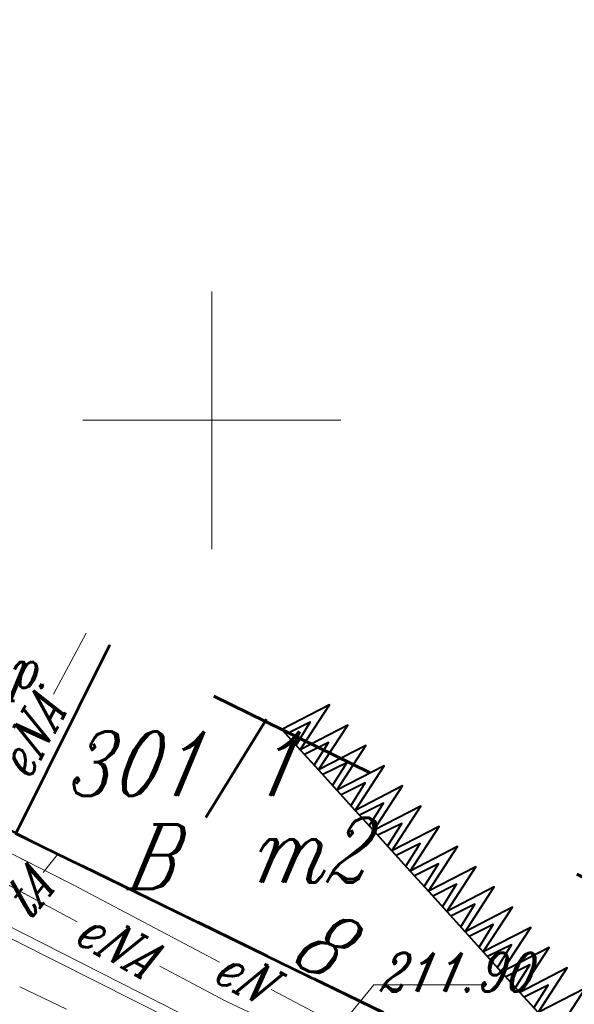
# Model space of a CAD drawing. Header units: millimetres. Extents: x -368 to -158, y 9368 to 9578.
# Tile 46 of 48: x -211 to -201, y 9468 to 9487. Entities that reach past the tile are written whole.
import ezdxf
from ezdxf.enums import TextEntityAlignment as Align

# ---------------------------------------------------------------- set-up
doc = ezdxf.new("R2010")
doc.units = ezdxf.units.MM
for name, pattern in [('Rakowicka 531_1 wstępna wersja$0$DGN Style 5', [7.845798, 3.362485, -4.483313]), ('Rakowicka 531_1 wstępna wersja$0$KTCR02-500', [1.5, 1, -0.5]), ('Rakowicka 531_1 wstępna wersja$0$PTTU04-500', [1.5, 1, -0.5])]:
    doc.linetypes.add(name, pattern=pattern)
doc.layers.add('-- RAMKA', color=11, linetype='Continuous')
for name, color, linetype, lineweight in [('Rakowicka 531_1 wstępna wersja$0$EGBB01', 250, 'Continuous', 0), ('Rakowicka 531_1 wstępna wersja$0$EGBD03', 250, 'Continuous', 0), ('Rakowicka 531_1 wstępna wersja$0$EGBU01', 250, 'Continuous', 0), ('Rakowicka 531_1 wstępna wersja$0$EPGPO_216', 7, 'Continuous', 0), ('Rakowicka 531_1 wstępna wersja$0$EPUPZ_251', 7, 'Continuous', 0), ('Rakowicka 531_1 wstępna wersja$0$KTCR02', 250, 'Continuous', 0), ('Rakowicka 531_1 wstępna wersja$0$OBOP03', 250, 'Continuous', 0), ('Rakowicka 531_1 wstępna wersja$0$PTTU04', 250, 'Continuous', 0), ('Rakowicka 531_1 wstępna wersja$0$SUPC_01', 250, 'Continuous', 0), ('Rakowicka 531_1 wstępna wersja$0$SUPE_01', 250, 'Continuous', 0), ('Rakowicka 531_1 wstępna wersja$0$SUPT_01', 250, 'Continuous', 0), ('Rakowicka 531_1 wstępna wersja$0$SUUS25_W', 250, 'Continuous', 0), ('Rakowicka 531_1 wstępna wersja$0$Warstwa 3', 250, 'Continuous', 0)]:
    doc.layers.add(name, color=color, linetype=linetype, lineweight=lineweight)
doc.layers.add('Rakowicka 531_1 wstępna wersja$0$GEPPGD', color=7, linetype='Continuous', lineweight=13, true_color=0x008000)
doc.styles.add('Rakowicka 531_1 wstępna wersja$0$Style-ITALIC_1250 I 0.20944', font='ITALIC_1250.shx', dxfattribs={"oblique": 12})

# ---------------------------------------------------------------- blocks, each defined once
blk = doc.blocks.new('Rakowicka 531_1 wstępna wersja')
at = {"layer": 'Rakowicka 531_1 wstępna wersja$0$EGBB01', "color": 250, "linetype": 'Continuous', "lineweight": 53, "flags": 128}
blk.add_lwpolyline([(7425411.677, 5549038.936), (7425409.78, 5549035.36), (7425396.2, 5549041.98), (7425398.022, 5549045.643)], dxfattribs=at)
at = {"layer": 'Rakowicka 531_1 wstępna wersja$0$EGBD03', "color": 96, "linetype": 'Continuous', "lineweight": 13, "flags": 128}
for points in [[(7425374.38, 5549052.81), (7425383.03, 5549048.34), (7425391.83, 5549044.16), (7425396.2, 5549041.98), (7425409.78, 5549035.36), (7425414.33, 5549033.16), (7425421.249, 5549029.635)], [(7425416.209, 5549036.71), (7425414.33, 5549033.16), (7425409.78, 5549035.36), (7425396.2, 5549041.98), (7425391.83, 5549044.16), (7425393.671, 5549047.78)]]:
    blk.add_lwpolyline(points, dxfattribs=at)
at = {"layer": 'Rakowicka 531_1 wstępna wersja$0$EPGPO_216', "color": 8, "linetype": 'Continuous', "lineweight": 40}
for p, q in [((7425398.835, 5549040.707), (7425397.486, 5549041.363)), ((7425401.083, 5549039.613), (7425399.734, 5549040.269)), ((7425403.331, 5549038.519), (7425401.982, 5549039.175))]:
    blk.add_line(p, q, dxfattribs=at)
at = {"layer": 'Rakowicka 531_1 wstępna wersja$0$EPGPO_216', "color": 8, "linetype": 'Continuous', "lineweight": 40, "flags": 128}
blk.add_lwpolyline([(7425396.587, 5549041.801), (7425396.28, 5549041.95), (7425395.242, 5549042.465)], dxfattribs=at)
at = {"layer": 'Rakowicka 531_1 wstępna wersja$0$EPUPZ_251', "color": 8, "linetype": 'Continuous', "lineweight": 40}
for p, q in [((7425396.515, 5549041.836), (7425397.414, 5549041.398)), ((7425397.774, 5549041.223), (7425397.931, 5549041.146)), ((7425398.246, 5549040.993), (7425398.404, 5549040.917)), ((7425398.763, 5549040.742), (7425399.662, 5549040.304)), ((7425400.022, 5549040.129), (7425400.179, 5549040.053)), ((7425400.494, 5549039.899), (7425400.652, 5549039.823)), ((7425401.011, 5549039.648), (7425401.91, 5549039.21)), ((7425402.27, 5549039.035), (7425402.427, 5549038.959)), ((7425402.742, 5549038.805), (7425402.9, 5549038.729))]:
    blk.add_line(p, q, dxfattribs=at)
at = {"layer": 'Rakowicka 531_1 wstępna wersja$0$GEPPGD', "color": 250, "linetype": 'Rakowicka 531_1 wstępna wersja$0$DGN Style 5', "lineweight": 70, "flags": 128}
blk.add_lwpolyline([(7425284.958, 5549147.04), (7425252.6, 5549083.92), (7425409.418, 5549006.623), (7425423.137, 5549033.307), (7425330.222, 5549078.944), (7425348.524, 5549115.33), (7425284.958, 5549147.04)], close=True, dxfattribs=at)
at = {"layer": 'Rakowicka 531_1 wstępna wersja$0$KTCR02', "color": 250, "linetype": 'Rakowicka 531_1 wstępna wersja$0$KTCR02-500', "lineweight": 13, "flags": 128}
for points in [[(7425398.022, 5549045.643), (7425396.2, 5549041.98), (7425395.29, 5549042.49), (7425391.74, 5549044.13), (7425392.498, 5549045.61), (7425393.68, 5549045.7), (7425394.536, 5549047.355)], [(7425420.08, 5549027.361), (7425413.87, 5549030.436), (7425394.05, 5549040.1), (7425395.29, 5549042.49), (7425396.2, 5549041.98), (7425409.78, 5549035.36), (7425414.33, 5549033.16), (7425414.51, 5549033.22), (7425414.9, 5549033.01), (7425416.57, 5549032.14), (7425417.57, 5549031.61), (7425419.29, 5549030.69), (7425421.268, 5549029.67)]]:
    blk.add_lwpolyline(points, dxfattribs=at)
at = {"layer": 'Rakowicka 531_1 wstępna wersja$0$OBOP03', "color": 8, "linetype": 'Continuous', "lineweight": 40, "flags": 128}
for points in [[(7425401.716, 5549043.611), (7425402.28, 5549044.478), (7425401.361, 5549044.003), (7425401.716, 5549043.611)], [(7425401.633, 5549043.702), (7425401.909, 5549044.142), (7425401.444, 5549043.911)], [(7425402.071, 5549043.218), (7425402.635, 5549044.085), (7425401.716, 5549043.611), (7425402.071, 5549043.218)], [(7425401.988, 5549043.31), (7425402.264, 5549043.75), (7425401.799, 5549043.519)], [(7425402.426, 5549042.826), (7425402.99, 5549043.693), (7425402.071, 5549043.218), (7425402.426, 5549042.826)], [(7425402.343, 5549042.918), (7425402.619, 5549043.358), (7425402.154, 5549043.127)], [(7425402.781, 5549042.434), (7425403.345, 5549043.301), (7425402.426, 5549042.826), (7425402.781, 5549042.434)], [(7425402.698, 5549042.525), (7425402.974, 5549042.966), (7425402.509, 5549042.735)], [(7425403.136, 5549042.042), (7425403.7, 5549042.909), (7425402.781, 5549042.434), (7425403.136, 5549042.042)], [(7425403.053, 5549042.133), (7425403.329, 5549042.573), (7425402.864, 5549042.342)], [(7425403.491, 5549041.649), (7425404.055, 5549042.517), (7425403.136, 5549042.042), (7425403.491, 5549041.649)], [(7425403.408, 5549041.741), (7425403.684, 5549042.181), (7425403.219, 5549041.95)], [(7425403.846, 5549041.257), (7425404.41, 5549042.124), (7425403.491, 5549041.649), (7425403.846, 5549041.257)], [(7425403.763, 5549041.349), (7425404.039, 5549041.789), (7425403.574, 5549041.558)], [(7425404.201, 5549040.865), (7425404.765, 5549041.732), (7425403.846, 5549041.257), (7425404.201, 5549040.865)], [(7425404.118, 5549040.956), (7425404.394, 5549041.397), (7425403.929, 5549041.166)], [(7425404.556, 5549040.473), (7425405.12, 5549041.34), (7425404.201, 5549040.865), (7425404.556, 5549040.473)], [(7425404.473, 5549040.564), (7425404.749, 5549041.004), (7425404.284, 5549040.773)], [(7425404.911, 5549040.08), (7425405.475, 5549040.948), (7425404.556, 5549040.473), (7425404.911, 5549040.08)], [(7425404.828, 5549040.172), (7425405.104, 5549040.612), (7425404.639, 5549040.381)], [(7425405.266, 5549039.688), (7425405.83, 5549040.555), (7425404.911, 5549040.08), (7425405.266, 5549039.688)], [(7425405.183, 5549039.78), (7425405.459, 5549040.22), (7425404.994, 5549039.989)], [(7425405.621, 5549039.296), (7425406.185, 5549040.163), (7425405.266, 5549039.688), (7425405.621, 5549039.296)], [(7425405.538, 5549039.388), (7425405.814, 5549039.828), (7425405.349, 5549039.597)], [(7425405.976, 5549038.904), (7425406.54, 5549039.771), (7425405.621, 5549039.296), (7425405.976, 5549038.904)], [(7425405.893, 5549038.995), (7425406.169, 5549039.435), (7425405.704, 5549039.204)], [(7425406.331, 5549038.512), (7425406.895, 5549039.379), (7425405.976, 5549038.904), (7425406.331, 5549038.512)], [(7425406.248, 5549038.603), (7425406.524, 5549039.043), (7425406.058, 5549038.812)], [(7425406.686, 5549038.119), (7425407.25, 5549038.986), (7425406.331, 5549038.512), (7425406.686, 5549038.119)]]:
    blk.add_lwpolyline(points, dxfattribs=at)
at = {"layer": 'Rakowicka 531_1 wstępna wersja$0$PTTU04', "color": 250, "linetype": 'Rakowicka 531_1 wstępna wersja$0$PTTU04-500', "lineweight": 13, "flags": 128}
blk.add_lwpolyline([(7425420.08, 5549027.361), (7425413.87, 5549030.436), (7425394.05, 5549040.1), (7425393.861, 5549036.611), (7425394.64, 5549036.16), (7425418.446, 5549024.182)], dxfattribs=at)
at = {"layer": 'Rakowicka 531_1 wstępna wersja$0$SUPC_01', "color": 212, "linetype": 'Continuous', "lineweight": 13, "flags": 128}
blk.add_lwpolyline([(7425406.91, 5549034.55), (7425399.27, 5549038.35), (7425385.467, 5549045.31)], dxfattribs=at)
at = {"layer": 'Rakowicka 531_1 wstępna wersja$0$SUPE_01', "color": 1, "linetype": 'Continuous', "lineweight": 13}
for p, q in [((7425396.297, 5549041.503), (7425397.087, 5549041.103)), ((7425395.912, 5549041.061), (7425396.804, 5549040.584))]:
    blk.add_line(p, q, dxfattribs=at)
at = {"layer": 'Rakowicka 531_1 wstępna wersja$0$SUPE_01', "color": 1, "linetype": 'Continuous', "lineweight": 13, "flags": 128}
for points in [[(7425397.386, 5549040.272), (7425395.54, 5549041.26), (7425387.97, 5549045.34), (7425385.536, 5549046.538)], [(7425396.929, 5549044.69), (7425397.562, 5549045.869)], [(7425390.932, 5549044.216), (7425397.31, 5549040.99), (7425400.146, 5549039.492)], [(7425412.65, 5549032.89), (7425400.27, 5549038.73), (7425398.991, 5549039.414)], [(7425401.154, 5549038.96), (7425412.65, 5549032.89)]]:
    blk.add_lwpolyline(points, dxfattribs=at)
at = {"layer": 'Rakowicka 531_1 wstępna wersja$0$SUPT_01', "color": 30, "linetype": 'Continuous', "lineweight": 13, "flags": 128}
for points in [[(7425407.609, 5549034.318), (7425388.84, 5549043.86), (7425361.21, 5549057.468)], [(7425396.728, 5549041.226), (7425397.013, 5549041.584)]]:
    blk.add_lwpolyline(points, dxfattribs=at)
at = {"layer": 'Rakowicka 531_1 wstępna wersja$0$SUUS25_W', "color": 5, "linetype": 'Continuous', "lineweight": 13, "flags": 128}
blk.add_lwpolyline([(7425401, 5549036.43), (7425403.144, 5549039.047), (7425405.322, 5549039.047)], dxfattribs=at)
at = {"layer": 'Rakowicka 531_1 wstępna wersja$0$Warstwa 3', "color": 250, "linetype": 'Continuous', "lineweight": 13}
for p, q in [((7425400, 5549052.5), (7425400, 5549047.5)), ((7425397.5, 5549050), (7425402.5, 5549050))]:
    blk.add_line(p, q, dxfattribs=at)
at = {"layer": 'Rakowicka 531_1 wstępna wersja$0$EGBB01', "color": 250, "linetype": 'Continuous', "lineweight": 30, "style": 'Rakowicka 531_1 wstępna wersja$0$Style-ITALIC_1250 I 0.20944', "oblique": 12, "width": 0.8}
blk.add_text('m2', height=1.25, rotation=359.9998, dxfattribs=at).set_placement((7425400.771, 5549041.037))
blk.add_text('8', height=1.25, rotation=334.0114, dxfattribs=at).set_placement((7425401.906, 5549039.299), align=Align.CENTER)
at = {"layer": 'Rakowicka 531_1 wstępna wersja$0$EGBD03', "color": 96, "linetype": 'Continuous', "lineweight": 30, "insert": (7425397.189, 5549042.297), "char_height": 1.25, "attachment_point": 7, "rotation": 359.9998, "line_spacing_factor": 0.6, "style": 'Rakowicka 531_1 wstępna wersja$0$Style-ITALIC_1250 I 0.20944'}
blk.add_mtext('\\H1x;\\W0.8;301/1', dxfattribs=at)
at = {"layer": 'Rakowicka 531_1 wstępna wersja$0$EGBU01', "color": 96, "linetype": 'Continuous', "lineweight": 30, "insert": (7425398.343, 5549040.91), "char_height": 1.25, "attachment_point": 7, "rotation": 359.9998, "line_spacing_factor": 0.6, "style": 'Rakowicka 531_1 wstępna wersja$0$Style-ITALIC_1250 I 0.20944'}
blk.add_mtext('\\H1x;\\W0.8;B', dxfattribs=at)
at = {"layer": 'Rakowicka 531_1 wstępna wersja$0$KTCR02', "color": 250, "linetype": 'Continuous', "lineweight": 13, "style": 'Rakowicka 531_1 wstępna wersja$0$Style-ITALIC_1250 I 0.20944', "oblique": 12, "width": 0.8}
blk.add_text('ch.kp.', height=0.75, rotation=360, dxfattribs=at).set_placement((7425395.582, 5549044.81), align=Align.CENTER)
at = {"layer": 'Rakowicka 531_1 wstępna wersja$0$SUPE_01', "color": 1, "linetype": 'Continuous', "lineweight": 13, "style": 'Rakowicka 531_1 wstępna wersja$0$Style-ITALIC_1250 I 0.20944', "oblique": 12, "width": 0.8}
for s, rotation, p in [('eNA', 61.7772, (7425396.499, 5549043.888)), ('eNA', 331.8584, (7425398.189, 5549039.843)), ('eN', 332.1645, (7425400.65, 5549039.226))]:
    blk.add_text(s, height=0.75, rotation=rotation, dxfattribs=at).set_placement(p, align=Align.MIDDLE_CENTER)
at = {"layer": 'Rakowicka 531_1 wstępna wersja$0$SUPT_01', "color": 30, "linetype": 'Continuous', "lineweight": 13, "style": 'Rakowicka 531_1 wstępna wersja$0$Style-ITALIC_1250 I 0.20944', "oblique": 12, "width": 0.8}
blk.add_text('tA', height=0.75, rotation=51.4652, dxfattribs=at).set_placement((7425396.436, 5549040.859), align=Align.MIDDLE_CENTER)
at = {"layer": 'Rakowicka 531_1 wstępna wersja$0$SUUS25_W', "color": 5, "linetype": 'Continuous', "lineweight": 13, "insert": (7425403.247, 5549038.919), "char_height": 0.75, "attachment_point": 7, "rotation": 359.9998, "line_spacing_factor": 0.6, "style": 'Rakowicka 531_1 wstępna wersja$0$Style-ITALIC_1250 I 0.20944'}
blk.add_mtext('\\H1x;\\W0.8;211.90', dxfattribs=at)

msp = doc.modelspace()

# ---------------------------------------------------------------- block references
at = {"layer": '-- RAMKA'}
msp.add_blockref('Rakowicka 531_1 wstępna wersja', (-7425607.631, -5539570.812), dxfattribs=at)

doc.saveas('drawing.dxf')
